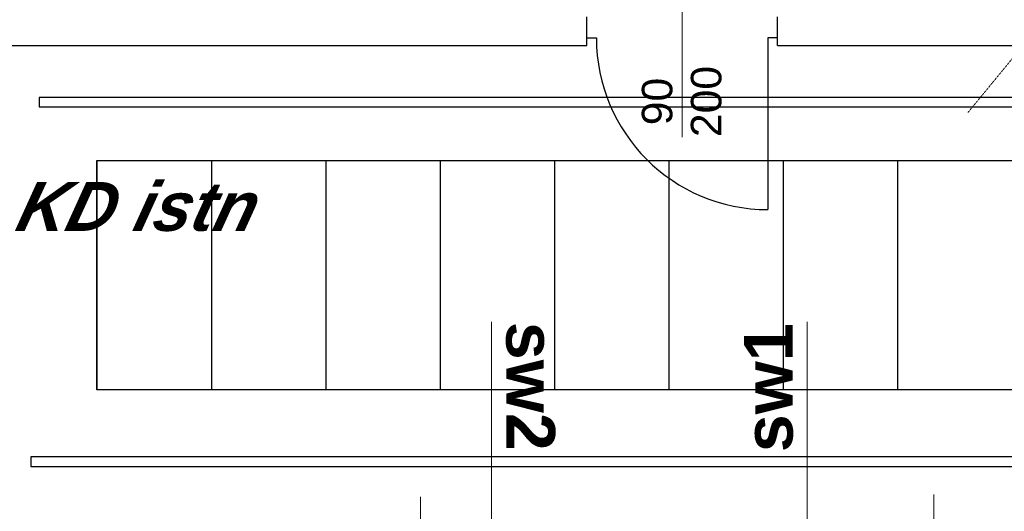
# Model space of a CAD drawing. Header units: millimetres. Extents: x -8838 to 31257, y -6224 to 3754.
# Tile 132 of 185: x 4667 to 5183, y -4647 to -4390. Entities that reach past the tile are written whole.
import ezdxf
from ezdxf.enums import TextEntityAlignment as Align

# ---------------------------------------------------------------- set-up
doc = ezdxf.new("R2010")
doc.units = ezdxf.units.MM
doc.header["$LTSCALE"] = 10
doc.header["$MEASUREMENT"] = 0
for name, pattern in [('rzut 2 pietra$0$ArchiTECH.PC 5. Line Type', [0.0053, 0.003, -0.001, 0.0003, -0.001]), ('rzut 2 pietra$0$ArchiTECH.PC Solid Line Type', [0]), ('SUFIT_2 PIETRO$0$ArchiTECH.PC Solid Line Type', [0])]:
    doc.linetypes.add(name, pattern=pattern)
doc.layers.add('IS_ARCH', color=254, linetype='CONTINUOUS', lineweight=18)
for name, color, linetype in [('SUFIT_2 PIETRO$0$INWENTARYZACJA', 254, 'CONTINUOUS'), ('SUFIT_2 PIETRO$0$OŚWIETLENIE_KULAB', 254, 'CONTINUOUS'), ('SUFIT_2 PIETRO$0$SUFIT NOWY 39', 254, 'CONTINUOUS'), ('SUFIT_2 PIETRO$0$TYP SUFITÓW_NOWYCH', 254, 'CONTINUOUS')]:
    doc.layers.add(name, color=color, linetype=linetype)
doc.styles.add('rzut 2 pietra$0$ArchiTECHStyle1', font='arial.ttf', dxfattribs={"height": 0.16})
doc.styles.add('rzut 2 pietra$0$ArchiTECHStyle2', font='arialbd.ttf', dxfattribs={"height": 0.192})
doc.styles.add('rzut 2 pietra$0$ArchiTECHStyle4', font='arialbi.ttf', dxfattribs={"oblique": 15, "height": 0.256})

msp = doc.modelspace()

# ---------------------------------------------------------------- linework, layer by layer
at = {"layer": 'IS_ARCH', "linetype": 'rzut 2 pietra$0$ArchiTECH.PC 5. Line Type'}
msp.add_line((10028.54, 1462.47), (5164.31, -4438.5), dxfattribs=at)
at = {"layer": 'IS_ARCH', "linetype": 'rzut 2 pietra$0$ArchiTECH.PC Solid Line Type'}
for p, q in [((5014.36, -4374.42), (5014.36, -4451.42)), ((4964.36, -4391.42), (4964.36, -4388.42)), ((5064.36, -4391.42), (5064.36, -4388.42)), ((4964.36, -4399.42), (4964.36, -4391.42)), ((5064.36, -4399.42), (5064.36, -4391.42)), ((4964.36, -4403.42), (4964.36, -4399.42)), ((4964.36, -4399.42), (4969.36, -4399.42)), ((5059.36, -4399.42), (5059.36, -4489.42)), ((5064.36, -4399.42), (5059.36, -4399.42)), ((5064.36, -4403.42), (5064.36, -4399.42)), ((4641.35, -4403.42), (4964.36, -4403.42)), ((5064.36, -4403.42), (5231.36, -4403.42)), ((4914.43, -4684.92), (4914.43, -4548.17)), ((5080.01, -4684.92), (5080.01, -4548.17)), ((4877.16, -4639.86), (4877.16, -4706.61)), ((5146.42, -4638.63), (5146.42, -4711.63))]:
    msp.add_line(p, q, dxfattribs=at)
msp.add_arc((5059.36, -4399.42), 90, 180, 270, dxfattribs=at)
at = {"layer": 'SUFIT_2 PIETRO$0$INWENTARYZACJA', "linetype": 'SUFIT_2 PIETRO$0$ArchiTECH.PC Solid Line Type'}
for p, q in [((4964.36, -4391.42), (4964.36, -4388.42)), ((5064.36, -4391.42), (5064.36, -4388.42)), ((4964.36, -4399.42), (4964.36, -4391.42)), ((5064.36, -4399.42), (5064.36, -4391.42)), ((4964.36, -4403.42), (4964.36, -4399.42)), ((4964.36, -4399.42), (4969.36, -4399.42)), ((5059.36, -4399.42), (5059.36, -4489.42)), ((5064.36, -4399.42), (5059.36, -4399.42)), ((5064.36, -4403.42), (5064.36, -4399.42)), ((4641.35, -4403.42), (4964.36, -4403.42)), ((5064.36, -4403.42), (5231.36, -4403.42))]:
    msp.add_line(p, q, dxfattribs=at)
msp.add_arc((5059.36, -4399.42), 90, 180, 270, dxfattribs=at)
at = {"layer": 'SUFIT_2 PIETRO$0$OŚWIETLENIE_KULAB', "linetype": 'SUFIT_2 PIETRO$0$ArchiTECH.PC Solid Line Type'}
for p, q in [((4677.04, -4430.6), (4677.04, -4435.6)), ((6231.16, -4430.7), (4677.04, -4430.6)), ((4677.04, -4430.6), (4677.04, -4435.6)), ((6231.16, -4430.7), (4677.04, -4430.6)), ((4677.04, -4435.6), (6231.16, -4435.7)), ((4677.04, -4435.6), (6231.16, -4435.7)), ((6606.29, -4619.11), (4672.69, -4618.96)), ((4672.69, -4618.96), (4672.69, -4623.96)), ((6606.29, -4619.11), (4672.69, -4618.96)), ((4672.69, -4618.96), (4672.69, -4623.96)), ((4672.69, -4623.96), (6608.65, -4624.11)), ((4672.69, -4623.96), (6608.65, -4624.11))]:
    msp.add_line(p, q, dxfattribs=at)
at = {"layer": 'SUFIT_2 PIETRO$0$SUFIT NOWY 39', "linetype": 'SUFIT_2 PIETRO$0$ArchiTECH.PC Solid Line Type'}
for p, q in [((4707.35, -4583.76), (4707.35, -4463.76)), ((4707.35, -4463.76), (6207.35, -4463.76)), ((4707.39, -4463.76), (4707.39, -4583.76)), ((4767.39, -4463.76), (4767.39, -4583.76)), ((4827.39, -4463.76), (4827.39, -4583.76)), ((4887.39, -4463.76), (4887.39, -4583.76)), ((4947.39, -4463.76), (4947.39, -4583.76)), ((5007.39, -4463.76), (5007.39, -4583.76)), ((5067.39, -4463.76), (5067.39, -4583.76)), ((5127.39, -4463.76), (5127.39, -4583.76)), ((6207.35, -4583.76), (4707.35, -4583.76)), ((6207.35, -4583.76), (4707.35, -4583.76))]:
    msp.add_line(p, q, dxfattribs=at)
at = {"layer": 'SUFIT_2 PIETRO$0$TYP SUFITÓW_NOWYCH', "linetype": 'SUFIT_2 PIETRO$0$ArchiTECH.PC Solid Line Type'}
for p, q in [((4707.35, -4463.76), (6207.35, -4463.76)), ((4707.35, -4583.76), (4707.35, -4463.76)), ((6207.35, -4583.76), (4707.35, -4583.76))]:
    msp.add_line(p, q, dxfattribs=at)

# ---------------------------------------------------------------- texts
at = {"layer": 'IS_ARCH'}
for s, height, rotation, style, p in [('200', 16, 90, 'rzut 2 pietra$0$ArchiTECHStyle1', (5039.73, -4451.42)), ('90', 16, 90, 'rzut 2 pietra$0$ArchiTECHStyle1', (5014, -4445.2)), ('sw2', 25.6, 270, 'rzut 2 pietra$0$ArchiTECHStyle2', (4914.43, -4548.17)), ('sw1', 25.6, 90, 'rzut 2 pietra$0$ArchiTECHStyle2', (5080.01, -4616.54))]:
    msp.add_text(s, height=height, rotation=rotation, dxfattribs=dict(at, style=style)).set_placement(p, align=Align.BOTTOM_LEFT)
at = {"layer": 'IS_ARCH', "style": 'rzut 2 pietra$0$ArchiTECHStyle4', "oblique": 15}
msp.add_text('KD istn', height=25.6, dxfattribs=at).set_placement((4663.69, -4508.24), align=Align.BOTTOM_LEFT)

doc.saveas('drawing.dxf')
